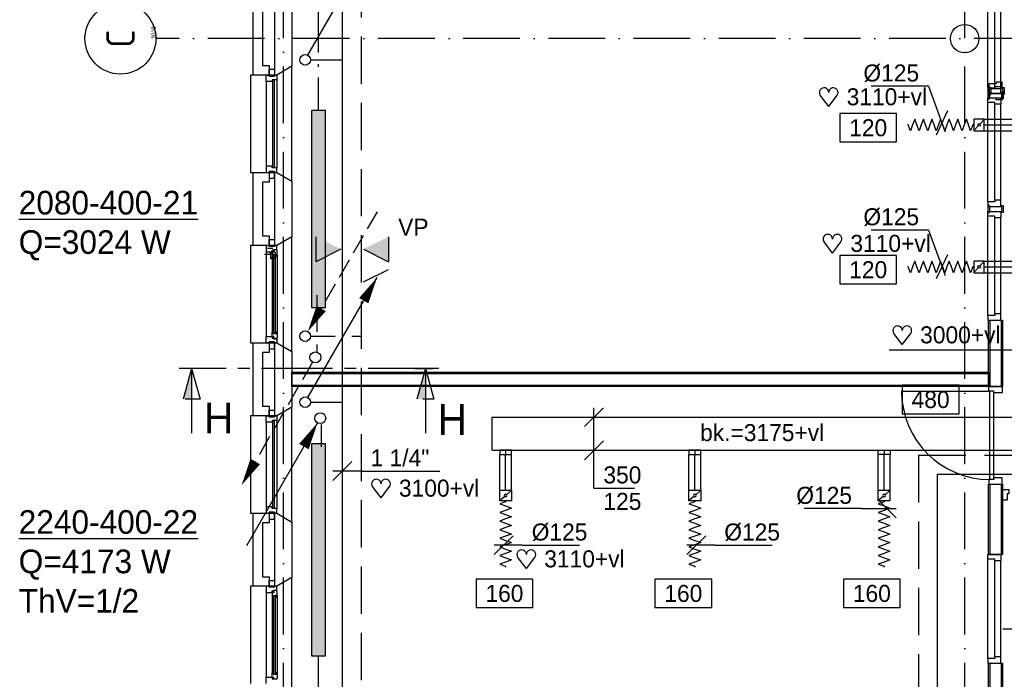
# Model space of a CAD drawing. Extents: x -39327 to 109237, y 358172 to 442272.
# Tile 17 of 96: x 19320 to 29727, y 375423 to 382393. Entities that reach past the tile are written whole.
import ezdxf
from ezdxf.enums import TextEntityAlignment as Align

# ---------------------------------------------------------------- set-up
doc = ezdxf.new("R2010")
doc.units = 0
doc.header["$LTSCALE"] = 100
for name, pattern in [('2322107', [2000, 1000, 1000]), ('2322108', [7, 5, -2]), ('CENTER2', [11.25, 7.5, -1.25, 1.25, -1.25]), ('CENTER4', [5, 3.125, -0.625, 0.625, -0.625]), ('DASHDOT', [9, 6, -1.5, 0, -1.5]), ('LURETOUR', [6, 4, -2])]:
    doc.linetypes.add(name, pattern=pattern)
doc.layers.get('0').update_dxf_attribs({"linetype": 'CONTINUOUS'})
for name, color, linetype in [('AL$2----_RENVOOI', 7, 'CONTINUOUS'), ('AL$7----_STRAMIEN', 1, 'DASHDOT'), ('AL21----_BUITENWAND', 4, 'CONTINUOUS'), ('AL21K---_ISOLATIE', 1, 'CONTINUOUS'), ('AL22----_BINNENWAND', 7, 'CONTINUOUS'), ('AL28----_KONSTRUKTIE', 3, 'CONTINUOUS'), ('AL31----_BUITENKOZ', 7, 'CONTINUOUS'), ('AL32----_BINNENKOZ', 7, 'CONTINUOUS'), ('AL32----_DRAAIRICHTING', 1, 'CONTINUOUS'), ('ALN-----_BLOCKNAAM', 2, 'CONTINUOUS'), ('BOUW', 8, 'CONTINUOUS'), ('DOORSNEDE', 1, 'CONTINUOUS'), ('WI561---', 1, 'CONTINUOUS'), ('WL561---', 4, 'CONTINUOUS'), ('WL561---_AANVOER', 4, 'CONTINUOUS'), ('WL561---_RETOUR', 4, 'CONTINUOUS'), ('WL570---', 3, 'CONTINUOUS'), ('WL570---_HARTLIJN', 1, 'CONTINUOUS'), ('WL570---_RETOUR', 3, 'CONTINUOUS'), ('WM561---', 1, 'CONTINUOUS'), ('WM570---', 1, 'CONTINUOUS')]:
    doc.layers.add(name, color=color, linetype=linetype)
doc.styles.add('BURO-018', font='BUROFONT.shx', dxfattribs={"height": 180})
doc.styles.add('BURO-025', font='BUROFONT.shx', dxfattribs={"height": 250})
doc.styles.add('BURO-050', font='BUROFONT.shx', dxfattribs={"height": 500})
doc.styles.get("Standard").update_dxf_attribs({"font": 'ISOCP'})

# ---------------------------------------------------------------- blocks, each defined once
blk = doc.blocks.new('1010')
at = {"layer": 'AL$7----_STRAMIEN', "color": 7, "linetype": 'CONTINUOUS'}
blk.add_circle((0, 750), 750, dxfattribs=at)
at = {"layer": 'ALN-----_BLOCKNAAM', "linetype": 'CONTINUOUS'}
blk.add_text('1010', height=100, dxfattribs=at).set_placement((0, 0))
blk = doc.blocks.new('LU-ORND')
at = {"color": 0, "linetype": 'CONTINUOUS'}
for p, q in [((-3, 1.5), (-3, -1.5)), ((3, 1.5), (-3, 1.5)), ((3, -1.5), (3, 1.5)), ((-3, -1.5), (3, -1.5))]:
    blk.add_line(p, q, dxfattribs=at)
blk = doc.blocks.new('LU-1D-F-7D2BC')
at = {"color": 0, "linetype": 'CONTINUOUS'}
for p, q in [((-350, 0), (-341, 0)), ((-341, 0), (-318, 62)), ((-318, 62), (-296, 0)), ((-296, 0), (-273, -62)), ((-273, -62), (-250, 0)), ((-250, 0), (-227, 62)), ((-227, 62), (-205, 0)), ((-205, 0), (-182, -62)), ((-182, -62), (-159, 0)), ((-159, 0), (-136, 62)), ((-136, 62), (-114, 0)), ((-114, 0), (-91, -62)), ((-91, -62), (-68, 0)), ((-68, 0), (-45, 62)), ((-45, 62), (-23, 0)), ((-23, 0), (0, -62)), ((0, -62), (23, 0)), ((23, 0), (45, 62)), ((45, 62), (68, 0)), ((68, 0), (91, -62)), ((91, -62), (114, 0)), ((114, 0), (136, 62)), ((136, 62), (159, 0)), ((159, 0), (182, -62)), ((182, -62), (205, 0)), ((205, 0), (227, 62)), ((227, 62), (250, 0)), ((250, 0), (273, -62)), ((273, -62), (296, 0)), ((296, 0), (318, 62)), ((318, 62), (341, 0)), ((341, 0), (350, 0))]:
    blk.add_line(p, q, dxfattribs=at)
blk = doc.blocks.new('LU-1D-KL-7D70')
at = {"color": 0, "linetype": 'CONTINUOUS'}
for p, q in [((-56, 62), (-56, -62)), ((56, 62), (-56, 62)), ((47, 52), (9, 10)), ((56, -62), (56, 62)), ((-56, -62), (56, -62)), ((-9, -10), (-47, -52))]:
    blk.add_line(p, q, dxfattribs=at)
blk.add_circle((0, 0), 14.1, dxfattribs=at)
blk = doc.blocks.new('LU-1D-K-7D')
at = {"color": 0, "linetype": 'CONTINUOUS'}
for p, q in [((-0.5, 62.5), (0.5, 62.5)), ((-0.5, -62.5), (0.5, -62.5))]:
    blk.add_line(p, q, dxfattribs=at)
at = {"layer": 'WL570---_HARTLIJN', "linetype": 'CENTER2'}
blk.add_line((-0.5, 0), (0.5, 0), dxfattribs=at)
blk = doc.blocks.new('LU-2D-K-15E')
at = {"color": 0, "linetype": 'CONTINUOUS'}
for p, q in [((-0.5, 175), (0.5, 175)), ((-0.5, -175), (0.5, -175))]:
    blk.add_line(p, q, dxfattribs=at)
blk = doc.blocks.new('LU-2-KB1')
at = {"color": 0, "linetype": 'CONTINUOUS'}
blk.add_line((0, -0.5), (0, 0.5), dxfattribs=at)
blk = doc.blocks.new('LU-1D-BO-5A-7D2C')
at = {"color": 0, "linetype": 'CONTINUOUS'}
for p, q in [((62.5, 44.2), (-62.5, 44.2)), ((-62.5, 44.2), (-62.5, 0)), ((-62.5, 0), (62.5, 0)), ((62.5, 0), (62.5, 44.2))]:
    blk.add_line(p, q, dxfattribs=at)
at = {"layer": 'WL570---_HARTLIJN', "linetype": 'CENTER4'}
blk.add_line((0, 0), (0, 44.2), dxfattribs=at)
blk = doc.blocks.new('LU-1D-BO-10E-7D2C')
at = {"color": 0, "linetype": 'CONTINUOUS'}
for p, q in [((-62.5, 0), (62.5, 0)), ((-62.5, -44.2), (-62.5, 0)), ((62.5, 0), (62.5, -44.2)), ((62.5, -44.2), (-62.5, -44.2))]:
    blk.add_line(p, q, dxfattribs=at)
at = {"layer": 'WL570---_HARTLIJN', "linetype": 'CENTER4'}
blk.add_line((0, 0), (0, -44.2), dxfattribs=at)
blk = doc.blocks.new('*U136', base_point=(19779, 21064))
at = {"layer": 'WM570---', "linetype": 'CONTINUOUS'}
for p, q in [((19879, 21338), (19680, 21139)), ((19779, 20489), (19779, 21339)), ((19879, 20988), (19680, 20789)), ((19779, 20489), (20206, 20489))]:
    blk.add_line(p, q, dxfattribs=at)
at = {"layer": 'WM570---', "linetype": 'CONTINUOUS', "style": 'BURO-018'}
for s, p in [('350', (19879, 20539)), ('125', (19879, 20259))]:
    blk.add_text(s, height=180, dxfattribs=at).set_placement(p)
blk = doc.blocks.new('*U66', base_point=(73844, 38489))
at = {"layer": 'WM570---', "linetype": 'CONTINUOUS'}
for p, q in [((73703, 38877), (73097, 38877)), ((73703, 38877), (73878, 38395)), ((73904, 38616), (73785, 38361))]:
    blk.add_line(p, q, dxfattribs=at)
at = {"layer": 'WM570---', "linetype": 'CONTINUOUS', "style": 'BURO-018'}
blk.add_text('%%c125', height=180, dxfattribs=at).set_placement((73603, 38927), align=Align.RIGHT)
blk = doc.blocks.new('HART')
at = {"color": 1}
for q in [(-39.7, 52.4), (39.7, 52.4)]:
    blk.add_line((0, 0), q, dxfattribs=at)
for centre, start, end in [((-22.1, 65.7), 0, 217.1867), ((22.1, 65.7), 322.8133, 180)]:
    blk.add_arc(centre, 22.1, start, end, dxfattribs=at)
blk = doc.blocks.new('*U142', base_point=(28363, 20214))
at = {"layer": 'WM570---', "linetype": 'CONTINUOUS'}
for p, q in [((28462, 20314), (28263, 20115)), ((28558, 20214), (28263, 20214)), ((28558, 20214), (29165, 20214))]:
    blk.add_line(p, q, dxfattribs=at)
at = {"layer": 'WM570---', "linetype": 'CONTINUOUS', "style": 'BURO-018'}
blk.add_text('%%c125', height=180, dxfattribs=at).set_placement((28658, 20264))
blk = doc.blocks.new('*U143', base_point=(31463, 20621))
at = {"layer": 'WM570---', "linetype": 'CONTINUOUS'}
for p, q in [((31363, 20721), (31563, 20522)), ((31195, 20621), (30588, 20621)), ((31195, 20621), (31563, 20621))]:
    blk.add_line(p, q, dxfattribs=at)
at = {"layer": 'WM570---', "linetype": 'CONTINUOUS', "style": 'BURO-018'}
blk.add_text('%%c125', height=180, dxfattribs=at).set_placement((31095, 20671), align=Align.RIGHT)
blk = doc.blocks.new('CVRINFO2')
at = {"color": 0, "linetype": 'CONTINUOUS', "style": 'BURO-025'}
for tag, p in [('CV_TEXT125', (0, 0)), ('CV_TEXT225', (0, -4.17)), ('CV_TEXT325', (0, -8.33)), ('CV_TEXT425', (0, -12.5))]:
    blk.add_attdef(tag, p, '', height=2.5, dxfattribs=at)
blk = doc.blocks.new('2322401')
at = {"color": 0, "linetype": 'CONTINUOUS'}
for p, q in [((-0.5, 0.5, 1), (-0.5, 0.5)), ((-0.5, 0.5, 1), (-0.5, -0.5, 1)), ((0.5, 0.5, 1), (-0.5, 0.5, 1)), ((0.5, 0.5), (-0.5, 0.5)), ((-0.5, 0.5), (-0.5, -0.5)), ((0.5, 0.5, 1), (0.5, 0.5)), ((0.5, -0.5, 1), (0.5, 0.5, 1)), ((0.5, -0.5), (0.5, 0.5)), ((-0.5, -0.5, 1), (-0.5, -0.5)), ((-0.5, -0.5, 1), (0.5, -0.5, 1)), ((-0.5, -0.5), (0.5, -0.5)), ((0.5, -0.5, 1), (0.5, -0.5))]:
    blk.add_line(p, q, dxfattribs=at)
blk = doc.blocks.new('CVHATCH1')
at = {"color": 0, "linetype": 'CONTINUOUS'}
blk.add_solid([(-0.5, -0.5), (0.5, -0.5), (-0.5, 0.5), (0.5, 0.5)], dxfattribs=at)
blk = doc.blocks.new('LDV2108')
at = {"color": 0, "linetype": 'CONTINUOUS'}
for p, q in [((-0.25, -0.433), (-1.187, -2.057)), ((-1.562, -2.706), (-2.5, -4.33)), ((-2.875, -4.98), (-3.812, -6.603)), ((-4.187, -7.253), (-5.125, -8.877)), ((-5.5, -9.526), (-6.437, -11.15))]:
    blk.add_line(p, q, dxfattribs=at)
blk.add_lwpolyline([(-6.75, -11.691, 0, 1, 0), (-5.5, -9.526, 1, 1, 0)], format="xyseb", dxfattribs=at)
blk.add_circle((0, 0), 0.5, dxfattribs=at)
blk = doc.blocks.new('LDV4107')
at = {"color": 0, "linetype": 'CONTINUOUS'}
blk.add_line((-0.25, -0.433), (-6.75, -11.691), dxfattribs=at)
blk.add_lwpolyline([(-0.25, -0.433, 0, 1, 0), (-1.5, -2.598, 1, 1, 0)], format="xyseb", dxfattribs=at)
blk.add_circle((0, 0), 0.5, dxfattribs=at)
blk = doc.blocks.new('LDV3108')
at = {"color": 0, "linetype": 'CONTINUOUS'}
for p, q in [((6.75, 11.691), (5.813, 10.068)), ((5.438, 9.418), (4.5, 7.794)), ((4.125, 7.145), (3.188, 5.521)), ((2.813, 4.871), (1.875, 3.248)), ((1.5, 2.598), (0.563, 0.974))]:
    blk.add_line(p, q, dxfattribs=at)
blk.add_lwpolyline([(0.25, 0.433, 0, 1, 0), (1.5, 2.598, 1, 1, 0)], format="xyseb", dxfattribs=at)
blk.add_circle((0, 0), 0.5, dxfattribs=at)
blk = doc.blocks.new('LDV1107')
at = {"color": 0, "linetype": 'CONTINUOUS'}
blk.add_line((0.25, 0.433), (6.75, 11.691), dxfattribs=at)
blk.add_lwpolyline([(6.75, 11.691, 0, 1, 0), (5.5, 9.526, 1, 1, 0)], format="xyseb", dxfattribs=at)
blk.add_circle((0, 0), 0.5, dxfattribs=at)
blk = doc.blocks.new('*U263', base_point=(17119, 376746))
at = {"color": 0, "linetype": 'CONTINUOUS'}
for p, q in [((17219, 376846), (17019, 376646)), ((17319, 376746), (17019, 376746)), ((17319, 376746), (18149, 376746))]:
    blk.add_line(p, q, dxfattribs=at)
at = {"color": 0, "linetype": 'CONTINUOUS', "style": 'BURO-018'}
blk.add_text('1 1/4"', height=180, dxfattribs=at).set_placement((17419, 376796))

msp = doc.modelspace()

# ---------------------------------------------------------------- hatches: boundary and pattern name
at = {"layer": 'WL570---'}
h = msp.add_hatch(color=1, dxfattribs=at)
h.paths.add_polyline_path([(22450.6, 380100), (22715.4, 379969.2), (22450.6, 379969.2)])
h.paths.add_polyline_path([(22450.6, 379969.2), (22715.4, 379969.2), (22715.4, 379966.7), (22450.6, 379835.8)])
h = msp.add_hatch(color=1, dxfattribs=at)
h.paths.add_polyline_path([(23217, 380100), (22952.2, 379969.2), (23217, 379969.2)])
h.paths.add_polyline_path([(23217, 379969.2), (22952.2, 379969.2), (22952.2, 379966.7), (23217, 379835.8)])

# ---------------------------------------------------------------- linework, layer by layer
at = {"color": 8, "linetype": 'CONTINUOUS'}
msp.add_lwpolyline([(29708, 377428.8), (29775, 377428.8), (29775, 377381.8), (29758, 377381.8), (29758, 377314.8), (29708, 377314.8)], close=True, dxfattribs=at)
at = {"layer": 'AL$2----_RENVOOI', "color": 8}
msp.add_line((32857.5, 375953.8), (29710.5, 375953.8), dxfattribs=at)
at = {"layer": 'AL$7----_STRAMIEN', "color": 1}
for p, q in [((22108, 369596.9), (22108, 438822.2)), ((29308, 369596.9), (29308, 405757.4)), ((39009.2, 382192.8), (20760, 382192.8))]:
    msp.add_line(p, q, dxfattribs=at)
at = {"layer": 'AL21----_BUITENWAND', "color": 8}
for p, q in [((21788, 381807.8), (21788, 382577.8)), ((21888, 382477.8), (21888, 381907.8)), ((21888, 381907.8), (21957, 381907.8)), ((21957, 381907.8), (21957, 381807.8)), ((21957, 381807.8), (21788, 381807.8)), ((21788, 380007.8), (21788, 380777.8)), ((21788, 380777.8), (21957, 380777.8)), ((21957, 380777.8), (21957, 380677.8)), ((21957, 380677.8), (21888, 380677.8)), ((21888, 380677.8), (21888, 380107.8)), ((21888, 380107.8), (21957, 380107.8)), ((21957, 380107.8), (21957, 380007.8)), ((21957, 380007.8), (21788, 380007.8)), ((21788, 378207.8), (21788, 378977.8)), ((21788, 378977.8), (21957, 378977.8)), ((21957, 378977.8), (21957, 378877.8)), ((21957, 378877.8), (21888, 378877.8)), ((21888, 378877.8), (21888, 378307.8)), ((21888, 378307.8), (21957, 378307.8)), ((21957, 378307.8), (21957, 378207.8)), ((21957, 378207.8), (21788, 378207.8)), ((21788, 376407.8), (21788, 377177.8)), ((21788, 377177.8), (21957, 377177.8)), ((21957, 377177.8), (21957, 377077.8)), ((21957, 377077.8), (21888, 377077.8)), ((21888, 377077.8), (21888, 376507.8)), ((21888, 376507.8), (21957, 376507.8)), ((21957, 376507.8), (21957, 376407.8)), ((21957, 376407.8), (21788, 376407.8))]:
    msp.add_line(p, q, dxfattribs=at)
at = {"layer": 'AL21K---_ISOLATIE', "color": 8, "linetype": 'CONTINUOUS'}
for p, q in [((22018, 381907.8), (22018, 382477.8)), ((22018, 380107.8), (22018, 380677.8)), ((22018, 378307.8), (22018, 378877.8)), ((22018, 376507.8), (22018, 377077.8))]:
    msp.add_line(p, q, dxfattribs=at)
at = {"layer": 'AL22----_BINNENWAND', "color": 8}
for p, q in [((29565.3, 381677.2), (29565.3, 381614.6)), ((29583.3, 381677.2), (29565.3, 381677.2)), ((29565.3, 381614.6), (29565.3, 381602.1)), ((29583.3, 381664.7), (29583.3, 381677.2)), ((29583.3, 381664.7), (29583.3, 381614.6)), ((29588.8, 381664.7), (29583.3, 381664.7)), ((29583.3, 381614.6), (29588.8, 381614.6)), ((29702.8, 381664.7), (29708.3, 381664.7)), ((29708.3, 381614.6), (29702.8, 381614.6)), ((29708.3, 381677.2), (29726.3, 381677.2)), ((29708.3, 381664.7), (29708.3, 381677.2)), ((29708.3, 381664.7), (29708.3, 381614.6)), ((29726.3, 381677.2), (29726.3, 381614.6)), ((29726.3, 381614.6), (29726.3, 381602.1)), ((29565.3, 381602.1), (29583.3, 381602.1)), ((29726.3, 381602.1), (29708.3, 381602.1)), ((29558, 378517.8), (29558, 379217.8)), ((29558, 379217.8), (29708, 379217.8)), ((29708, 379217.8), (29708, 378517.8)), ((22198, 378667.8), (29558, 378667.8)), ((22198, 378517.8), (22198, 378667.8)), ((29558, 378667.8), (29558, 378517.8)), ((29558, 378517.8), (22198, 378517.8)), ((29708, 378517.8), (29558, 378517.8)), ((29558, 376742.8), (29558, 377483.8)), ((29558, 377483.8), (29708, 377483.8)), ((29708, 377483.8), (29708, 376742.8)), ((29708, 376742.8), (29558, 376742.8)), ((29558, 371482.8), (29558, 375592.8)), ((29558, 375592.8), (29708, 375592.8)), ((29708, 375592.8), (29708, 371482.8))]:
    msp.add_line(p, q, dxfattribs=at)
at = {"layer": 'AL22----_BINNENWAND', "color": 8, "linetype": 'CONTINUOUS'}
for p, q in [((29573, 379217.8), (29573, 378517.8)), ((29693, 379217.8), (29693, 378517.8)), ((22198, 378652.8), (29558, 378652.8)), ((22198, 378532.8), (29558, 378532.8)), ((29573, 377483.8), (29573, 376742.8)), ((29693, 377483.8), (29693, 376742.8)), ((29573, 375592.8), (29573, 371482.8)), ((29693, 375592.8), (29693, 371482.8))]:
    msp.add_line(p, q, dxfattribs=at)
at = {"layer": 'AL22----_BINNENWAND', "color": 8}
for points in [[(29563.8, 381664.7), (29702.8, 381664.7), (29702.8, 381731.7), (29639.8, 381731.7), (29639.8, 381714.7), (29563.8, 381714.7), (29563.8, 381664.7)], [(29563.8, 381614.7), (29702.8, 381614.7), (29702.8, 381547.7), (29639.8, 381547.7), (29639.8, 381564.7), (29563.8, 381564.7), (29563.8, 381614.7)]]:
    msp.add_lwpolyline(points, dxfattribs=at)
at = {"layer": 'AL28----_KONSTRUKTIE', "color": 8}
for p, q in [((22018, 381807.8), (22018, 382577.8)), ((22198, 382485.4), (22198, 381900.1)), ((22198, 381900.1), (22038, 381807.8)), ((22038, 381807.8), (22018, 381807.8)), ((22018, 380777.8), (22038, 380777.8)), ((22018, 380007.8), (22018, 380777.8)), ((22038, 380777.8), (22198, 380685.4)), ((22198, 380685.4), (22198, 380100.1)), ((22198, 380100.1), (22038, 380007.8)), ((22038, 380007.8), (22018, 380007.8)), ((22018, 378977.8), (22038, 378977.8)), ((22018, 378207.8), (22018, 378977.8)), ((22038, 378977.8), (22198, 378885.4)), ((22198, 378885.4), (22198, 378300.1)), ((22198, 378300.1), (22038, 378207.8)), ((22038, 378207.8), (22018, 378207.8)), ((22018, 377177.8), (22038, 377177.8)), ((22018, 376407.8), (22018, 377177.8)), ((22038, 377177.8), (22198, 377085.4)), ((22198, 377085.4), (22198, 376500.1)), ((22038, 376407.8), (22018, 376407.8)), ((22198, 376500.1), (22038, 376407.8))]:
    msp.add_line(p, q, dxfattribs=at)
msp.add_circle((29308, 382192.8), 150, dxfattribs=at)
at = {"layer": 'AL31----_BUITENKOZ', "color": 8}
for p, q in [((21957, 381797.8), (21957, 381868.8)), ((21957, 381868.8), (22013, 381868.8)), ((22013, 381868.8), (22013, 381797.8)), ((22198, 381900.1), (22038, 381807.8)), ((22198, 380685.4), (22198, 381900.1)), ((22038, 381807.8), (21758, 381807.8)), ((21758, 381807.8), (21758, 380777.8)), ((21924, 381740.8), (21924, 380844.8)), ((22013, 381797.8), (21957, 381797.8)), ((22038, 381757.8), (22038, 380827.8)), ((21758, 380777.8), (22038, 380777.8)), ((22013, 380787.8), (21957, 380787.8)), ((21957, 380787.8), (21957, 380716.8)), ((22013, 380716.8), (22013, 380787.8)), ((22038, 380777.8), (22198, 380685.4)), ((21957, 380716.8), (22013, 380716.8)), ((21957, 379997.8), (21957, 380068.8)), ((21957, 380068.8), (22013, 380068.8)), ((22013, 380068.8), (22013, 379997.8)), ((22198, 380100.1), (22038, 380007.8)), ((22198, 378885.4), (22198, 380100.1)), ((22038, 380007.8), (21758, 380007.8)), ((21758, 380007.8), (21758, 378977.8)), ((21957, 380007.8), (21924, 380007.8)), ((21924, 380007.8), (21924, 379940.8)), ((21924, 379940.8), (21987, 379940.8)), ((21924, 379940.8), (21924, 379044.8)), ((21957, 379997.8), (21957, 380007.8)), ((22013, 379997.8), (21957, 379997.8)), ((22013, 379997.8), (21957, 379997.8)), ((21987, 379940.8), (21987, 379957.8)), ((21987, 379957.8), (22002, 379957.8)), ((22002, 379946.1), (21987, 379946.1)), ((21987, 379946.1), (21987, 379940.8)), ((21987, 379940.8), (21987, 379893.6)), ((22002, 379957.8), (22002, 379963.8)), ((22002, 379963.8), (22038, 379963.8)), ((22002, 379938.1), (22002, 379946.1)), ((22036.7, 379960.6), (22007, 379960.6)), ((22007, 379960.6), (22007, 379938.1)), ((22038, 380007.8), (22013, 380007.8)), ((22013, 380007.8), (22013, 379997.8)), ((22036.7, 379953.5), (22036.7, 379960.6)), ((22041, 379951.1), (22036.7, 379953.5)), ((22038, 379963.8), (22038, 380007.8)), ((22041, 379908.6), (22041, 379951.1)), ((21987, 379893.6), (22000, 379891.6)), ((21987, 379893.6), (21987, 379091.9)), ((22000, 379891.6), (22000, 379908.6)), ((22000, 379908.6), (22041, 379908.6)), ((22007, 379938.1), (22002, 379938.1)), ((22038.7, 379908.6), (22025.2, 379908.6)), ((22025.2, 379908.6), (22025.2, 379891.6)), ((22025.2, 379891.6), (22038.7, 379891.6)), ((22038.7, 379891.6), (22038.7, 379908.6)), ((22041, 379908.6), (22041, 379077)), ((21924, 378977.8), (21924, 379044.8)), ((21924, 379044.8), (21987, 379044.8)), ((21987, 379091.9), (22000, 379094)), ((21987, 379044.8), (21987, 379091.9)), ((21987, 379044.8), (21987, 379027.8)), ((21987, 379039.5), (21987, 379044.8)), ((22002, 379039.5), (21987, 379039.5)), ((21987, 379027.8), (22002, 379027.8)), ((22000, 379094), (22000, 379077)), ((22000, 379077), (22041, 379077)), ((22007, 379047.5), (22002, 379047.5)), ((22002, 379047.5), (22002, 379039.5)), ((22002, 379027.8), (22002, 379021.8)), ((22002, 379021.8), (22038, 379021.8)), ((22007, 379025), (22007, 379047.5)), ((22036.7, 379025), (22007, 379025)), ((22025.2, 379077), (22025.2, 379094)), ((22025.2, 379094), (22038.7, 379094)), ((22038.7, 379077), (22025.2, 379077)), ((22041, 379034.5), (22036.7, 379032)), ((22036.7, 379032), (22036.7, 379025)), ((22038, 379021.8), (22038, 378977.8)), ((22038.7, 379094), (22038.7, 379077)), ((22041, 379077), (22041, 379034.5)), ((21758, 378977.8), (22038, 378977.8)), ((21957, 378977.8), (21924, 378977.8)), ((22013, 378987.8), (21957, 378987.8)), ((21957, 378987.8), (21957, 378916.8)), ((22013, 378987.8), (21957, 378987.8)), ((21957, 378987.8), (21957, 378977.8)), ((21957, 378916.8), (22013, 378916.8)), ((22013, 378916.8), (22013, 378987.8)), ((22013, 378977.8), (22013, 378987.8)), ((22038, 378977.8), (22013, 378977.8)), ((22038, 378977.8), (22198, 378885.4)), ((22198, 378300.1), (22038, 378207.8)), ((22198, 377085.4), (22198, 378300.1)), ((22038, 378207.8), (21758, 378207.8)), ((21758, 378207.8), (21758, 377177.8)), ((21957, 378197.8), (21957, 378268.8)), ((21957, 378268.8), (22013, 378268.8)), ((22013, 378197.8), (21957, 378197.8)), ((22013, 378268.8), (22013, 378197.8)), ((21924, 378140.8), (21924, 377244.8)), ((22038, 378157.8), (22038, 377227.8)), ((21758, 377177.8), (22038, 377177.8)), ((22013, 377187.8), (21957, 377187.8)), ((21957, 377187.8), (21957, 377116.8)), ((22013, 377116.8), (22013, 377187.8)), ((22038, 377177.8), (22198, 377085.4)), ((21957, 377116.8), (22013, 377116.8)), ((22038, 376407.8), (21758, 376407.8)), ((21758, 376407.8), (21758, 375377.8)), ((21957, 376407.8), (21924, 376407.8)), ((21924, 376407.8), (21924, 376340.8)), ((21957, 376397.8), (21957, 376468.8)), ((21957, 376468.8), (22013, 376468.8)), ((21957, 376397.8), (21957, 376407.8)), ((22013, 376468.8), (22013, 376397.8)), ((22038, 376407.8), (22013, 376407.8)), ((22013, 376407.8), (22013, 376397.8)), ((22198, 376500.1), (22038, 376407.8)), ((22038, 376363.8), (22038, 376407.8)), ((22198, 375285.4), (22198, 376500.1)), ((21924, 376340.8), (21987, 376340.8)), ((21924, 376340.8), (21924, 375444.8)), ((22013, 376397.8), (21957, 376397.8)), ((22013, 376397.8), (21957, 376397.8)), ((21987, 376340.8), (21987, 376357.8)), ((21987, 376357.8), (22002, 376357.8)), ((22002, 376346.1), (21987, 376346.1)), ((21987, 376346.1), (21987, 376340.8)), ((21987, 376340.8), (21987, 376293.6)), ((22000, 376291.6), (22000, 376308.6)), ((22000, 376308.6), (22041, 376308.6)), ((22002, 376357.8), (22002, 376363.8)), ((22002, 376363.8), (22038, 376363.8)), ((22002, 376338.1), (22002, 376346.1)), ((22007, 376338.1), (22002, 376338.1)), ((22036.7, 376360.6), (22007, 376360.6)), ((22007, 376360.6), (22007, 376338.1)), ((22038.7, 376308.6), (22025.2, 376308.6)), ((22025.2, 376308.6), (22025.2, 376291.6)), ((22036.7, 376353.5), (22036.7, 376360.6)), ((22041, 376351.1), (22036.7, 376353.5)), ((22038.7, 376291.6), (22038.7, 376308.6)), ((22041, 376308.6), (22041, 376351.1)), ((22041, 376308.6), (22041, 375477)), ((21987, 376293.6), (22000, 376291.6)), ((21987, 376293.6), (21987, 375491.9)), ((22025.2, 376291.6), (22038.7, 376291.6)), ((21987, 375491.9), (22000, 375494)), ((21987, 375444.8), (21987, 375491.9)), ((22000, 375494), (22000, 375477)), ((22000, 375477), (22041, 375477)), ((22025.2, 375477), (22025.2, 375494)), ((22025.2, 375494), (22038.7, 375494)), ((22038.7, 375477), (22025.2, 375477)), ((22038.7, 375494), (22038.7, 375477)), ((22041, 375477), (22041, 375434.5)), ((21924, 375377.8), (21924, 375444.8)), ((21924, 375444.8), (21987, 375444.8)), ((21987, 375444.8), (21987, 375427.8)), ((21987, 375439.5), (21987, 375444.8)), ((22002, 375439.5), (21987, 375439.5)), ((21987, 375427.8), (22002, 375427.8)), ((22007, 375447.5), (22002, 375447.5)), ((22002, 375447.5), (22002, 375439.5)), ((22002, 375427.8), (22002, 375421.8)), ((22007, 375425), (22007, 375447.5)), ((22036.7, 375425), (22007, 375425)), ((22041, 375434.5), (22036.7, 375432)), ((22036.7, 375432), (22036.7, 375425))]:
    msp.add_line(p, q, dxfattribs=at)
at = {"layer": 'AL31----_BUITENKOZ', "color": 8, "linetype": 'CONTINUOUS'}
for p, q in [((21924, 381740.8), (21924, 381807.8)), ((21924, 381807.8), (21957, 381807.8)), ((21987, 381740.8), (21924, 381740.8)), ((21924, 381740.8), (21924, 381740.8)), ((21924, 381740.8), (21924, 381740.8)), ((21924, 381740.8), (21924, 381740.8)), ((21924, 381740.8), (21924, 381740.8)), ((21957, 381807.8), (21957, 381797.8)), ((21957, 381797.8), (22013, 381797.8)), ((22038, 381757.8), (21987, 381757.8)), ((21987, 381757.8), (21987, 381740.8)), ((22012, 381752.8), (21991, 381752.8)), ((21991, 381752.8), (21991, 380832.8)), ((22012, 380832.8), (22012, 381752.8)), ((22013, 381797.8), (22013, 381807.8)), ((22013, 381807.8), (22013, 381807.8)), ((22013, 381807.8), (22038, 381807.8)), ((22038, 381807.8), (22038, 381757.8)), ((22038, 381757.8), (22038, 381757.8)), ((21987, 380844.8), (21924, 380844.8)), ((21924, 380844.8), (21924, 380844.8)), ((21924, 380844.8), (21924, 380844.8)), ((21924, 380844.8), (21924, 380844.8)), ((21924, 380844.8), (21924, 380844.8)), ((21924, 380844.8), (21924, 380777.8)), ((21924, 380777.8), (21957, 380777.8)), ((21957, 380777.8), (21957, 380787.8)), ((21957, 380787.8), (22013, 380787.8)), ((21987, 380827.8), (21987, 380844.8)), ((22038, 380827.8), (21987, 380827.8)), ((21991, 380832.8), (22012, 380832.8)), ((22013, 380787.8), (22013, 380777.8)), ((22013, 380777.8), (22013, 380777.8)), ((22013, 380777.8), (22038, 380777.8)), ((22038, 380827.8), (22038, 380827.8)), ((22038, 380777.8), (22038, 380827.8)), ((22023, 379906.6), (22002, 379906.6)), ((22002, 379906.6), (22002, 379079)), ((22023, 379079), (22023, 379906.6)), ((22002, 379079), (22023, 379079)), ((21924, 378140.8), (21924, 378207.8)), ((21924, 378207.8), (21957, 378207.8)), ((21957, 378207.8), (21957, 378197.8)), ((21957, 378197.8), (22013, 378197.8)), ((22013, 378197.8), (22013, 378207.8)), ((22013, 378207.8), (22013, 378207.8)), ((22013, 378207.8), (22038, 378207.8)), ((22038, 378207.8), (22038, 378157.8)), ((21987, 378140.8), (21924, 378140.8)), ((21924, 378140.8), (21924, 378140.8)), ((21924, 378140.8), (21924, 378140.8)), ((21924, 378140.8), (21924, 378140.8)), ((21924, 378140.8), (21924, 378140.8)), ((22038, 378157.8), (21987, 378157.8)), ((21987, 378157.8), (21987, 378140.8)), ((22012, 378152.8), (21991, 378152.8)), ((21991, 378152.8), (21991, 377232.8)), ((22012, 377232.8), (22012, 378152.8)), ((22038, 378157.8), (22038, 378157.8)), ((21987, 377244.8), (21924, 377244.8)), ((21924, 377244.8), (21924, 377244.8)), ((21924, 377244.8), (21924, 377244.8)), ((21924, 377244.8), (21924, 377244.8)), ((21924, 377244.8), (21924, 377244.8)), ((21924, 377244.8), (21924, 377177.8)), ((21987, 377227.8), (21987, 377244.8)), ((21924, 377177.8), (21957, 377177.8)), ((21957, 377177.8), (21957, 377187.8)), ((21957, 377187.8), (22013, 377187.8)), ((22038, 377227.8), (21987, 377227.8)), ((21991, 377232.8), (22012, 377232.8)), ((22013, 377187.8), (22013, 377177.8)), ((22013, 377177.8), (22013, 377177.8)), ((22013, 377177.8), (22038, 377177.8)), ((22038, 377227.8), (22038, 377227.8)), ((22038, 377177.8), (22038, 377227.8)), ((22023, 376306.6), (22002, 376306.6)), ((22002, 376306.6), (22002, 375479)), ((22023, 375479), (22023, 376306.6)), ((22002, 375479), (22023, 375479))]:
    msp.add_line(p, q, dxfattribs=at)
at = {"layer": 'AL32----_BINNENKOZ', "color": 8}
for p, q in [((29551, 381667.8), (29551, 382717.8)), ((29627, 381684.8), (29627, 382700.8)), ((29690, 381684.8), (29690, 382700.8)), ((29627, 381667.8), (29551, 381667.8)), ((29551, 381667.8), (29551, 381617.8)), ((29551, 381617.8), (29690, 381617.8)), ((29570.5, 381630.3), (29552.5, 381630.3)), ((29552.5, 381630.3), (29552.5, 381567.7)), ((29570.5, 381617.8), (29570.5, 381630.3)), ((29576, 381617.8), (29570.5, 381617.8)), ((29570.5, 381617.8), (29570.5, 381567.7)), ((29690, 381684.8), (29627, 381684.8)), ((29627, 381684.8), (29627, 381667.8)), ((29690, 381617.8), (29690, 381684.8)), ((29690, 381617.8), (29695.5, 381617.8)), ((29695.5, 381617.8), (29695.5, 381630.3)), ((29695.5, 381630.3), (29713.5, 381630.3)), ((29695.5, 381617.8), (29695.5, 381567.7)), ((29713.5, 381630.3), (29713.5, 381567.7)), ((29551, 381567.8), (29690, 381567.8)), ((29551, 381517.8), (29551, 381567.8)), ((29551, 380467.8), (29551, 381517.8)), ((29627, 381517.8), (29551, 381517.8)), ((29552.5, 381567.7), (29552.5, 381555.2)), ((29552.5, 381555.2), (29570.5, 381555.2)), ((29570.5, 381567.7), (29576, 381567.7)), ((29627, 381500.8), (29627, 381517.8)), ((29627, 380484.8), (29627, 381500.8)), ((29690, 381500.8), (29627, 381500.8)), ((29690, 381567.8), (29690, 381500.8)), ((29695.5, 381567.7), (29690, 381567.7)), ((29690, 380484.8), (29690, 381500.8)), ((29713.5, 381555.2), (29695.5, 381555.2)), ((29713.5, 381567.7), (29713.5, 381555.2)), ((29627, 380467.8), (29551, 380467.8)), ((29551, 380467.8), (29551, 380417.8)), ((29690, 380484.8), (29627, 380484.8)), ((29627, 380484.8), (29627, 380467.8)), ((29690, 380417.8), (29690, 380484.8)), ((29551, 380417.8), (29690, 380417.8)), ((29551, 380367.8), (29690, 380367.8)), ((29551, 380317.8), (29551, 380367.8)), ((29570.5, 380430.3), (29552.5, 380430.3)), ((29552.5, 380430.3), (29552.5, 380367.7)), ((29552.5, 380367.7), (29552.5, 380355.2)), ((29552.5, 380355.2), (29570.5, 380355.2)), ((29570.5, 380417.8), (29570.5, 380430.3)), ((29576, 380417.8), (29570.5, 380417.8)), ((29570.5, 380417.8), (29570.5, 380367.7)), ((29570.5, 380367.7), (29576, 380367.7)), ((29690, 380417.8), (29695.5, 380417.8)), ((29690, 380367.8), (29690, 380300.8)), ((29695.5, 380367.7), (29690, 380367.7)), ((29695.5, 380417.8), (29695.5, 380430.3)), ((29695.5, 380430.3), (29713.5, 380430.3)), ((29695.5, 380417.8), (29695.5, 380367.7)), ((29713.5, 380355.2), (29695.5, 380355.2)), ((29713.5, 380430.3), (29713.5, 380367.7)), ((29713.5, 380367.7), (29713.5, 380355.2)), ((29627, 380317.8), (29551, 380317.8)), ((29551, 379267.8), (29551, 380317.8)), ((29627, 380300.8), (29627, 380317.8)), ((29690, 380300.8), (29627, 380300.8)), ((29627, 379284.8), (29627, 380300.8)), ((29690, 379284.8), (29690, 380300.8)), ((29627, 379267.8), (29551, 379267.8)), ((29551, 379267.8), (29551, 379217.8)), ((29551, 379217.8), (29690, 379217.8)), ((29690, 379284.8), (29627, 379284.8)), ((29627, 379284.8), (29627, 379267.8)), ((29690, 379217.8), (29690, 379284.8)), ((29563.5, 378517.8), (29702.5, 378517.8)), ((29563.5, 378467.8), (29563.5, 378517.8)), ((29702.5, 378517.8), (29702.5, 378450.8)), ((29614.5, 378467.8), (29563.5, 378467.8)), ((29574.5, 377533.8), (29574.5, 378467.8)), ((29614.5, 378450.8), (29614.5, 378467.8)), ((29614.5, 377533.8), (29614.5, 378467.8)), ((29702.5, 378450.8), (29614.5, 378450.8)), ((29702.5, 377550.8), (29614.5, 377550.8)), ((29614.5, 377550.8), (29614.5, 377533.8)), ((29702.5, 377483.8), (29702.5, 377550.8)), ((29614.5, 377533.8), (29563.5, 377533.8)), ((29563.5, 377533.8), (29563.5, 377483.8)), ((29563.5, 377483.8), (29702.5, 377483.8)), ((29551, 376742.8), (29690, 376742.8)), ((29551, 376692.8), (29551, 376742.8)), ((29690, 376742.8), (29690, 376675.8)), ((29551, 375642.8), (29551, 376692.8)), ((29627, 376692.8), (29551, 376692.8)), ((29627, 376675.8), (29627, 376692.8)), ((29627, 375659.8), (29627, 376675.8)), ((29690, 376675.8), (29627, 376675.8)), ((29690, 375659.8), (29690, 376675.8)), ((29627, 375642.8), (29551, 375642.8)), ((29551, 375642.8), (29551, 375592.8)), ((29551, 375592.8), (29690, 375592.8)), ((29690, 375659.8), (29627, 375659.8)), ((29627, 375659.8), (29627, 375642.8)), ((29690, 375592.8), (29690, 375659.8))]:
    msp.add_line(p, q, dxfattribs=at)
at = {"layer": 'AL32----_DRAAIRICHTING', "color": 8}
msp.add_line((28640.5, 378467.8), (29574.5, 378467.8), dxfattribs=at)
msp.add_arc((29574.5, 378467.8), 934, 180, 270, dxfattribs=at)
at = {"layer": 'BOUW'}
for p, q in [((21996.5, 379974.1), (21940.5, 379974.1)), ((21996.5, 379974.1), (21940.5, 379974.1)), ((21985.5, 379934.1), (21985.5, 379940.1)), ((21985.5, 379940.1), (22021.5, 379940.1)), ((21907.5, 379917.1), (21970.5, 379917.1)), ((21970.5, 379917.1), (21970.5, 379934.1)), ((21970.5, 379934.1), (21985.5, 379934.1)), ((21985.5, 379922.4), (21970.5, 379922.4)), ((21970.5, 379922.4), (21970.5, 379917.1)), ((21970.5, 379917.1), (21970.5, 379870)), ((21970.5, 379870), (21983.5, 379867.9)), ((21983.5, 379867.9), (21983.5, 379884.9)), ((21983.5, 379884.9), (22024.5, 379884.9)), ((21985.5, 379914.4), (21985.5, 379922.4)), ((21990.5, 379914.4), (21985.5, 379914.4)), ((22006.5, 379882.9), (21985.5, 379882.9)), ((22020.2, 379936.9), (21990.5, 379936.9)), ((21990.5, 379936.9), (21990.5, 379914.4)), ((22022.2, 379884.9), (22008.6, 379884.9)), ((22008.6, 379884.9), (22008.6, 379867.9)), ((22008.6, 379867.9), (22022.2, 379867.9)), ((22020.2, 379929.9), (22020.2, 379936.9)), ((22024.5, 379927.4), (22020.2, 379929.9)), ((22022.2, 379867.9), (22022.2, 379884.9)), ((22024.5, 379884.9), (22024.5, 379927.4))]:
    msp.add_line(p, q, dxfattribs=at)
at = {"layer": 'DOORSNEDE', "color": 220, "linetype": 'CENTER2'}
msp.add_line((23751.5, 378708.6), (21007.1, 378708.6), dxfattribs=at)
at = {"layer": 'DOORSNEDE', "color": 220}
for p, q in [((21137.7, 378708.6), (21047.5, 378383.5)), ((21137.7, 378708.6), (21228, 378383.5)), ((21137.7, 378708.6), (21137.7, 378022.3)), ((23607.5, 378708.6), (23517.3, 378383.5)), ((23607.5, 378708.6), (23697.8, 378383.5)), ((23607.5, 378708.6), (23607.5, 378022.3)), ((21228, 378383.5), (21070.4, 378383.5)), ((23697.8, 378383.5), (23582.2, 378383.5))]:
    msp.add_line(p, q, dxfattribs=at)
at = {"layer": 'DOORSNEDE', "color": 5}
msp.add_line((23491.6, 378708.6), (23683.3, 378708.6), dxfattribs=at)
at = {"layer": 'DOORSNEDE', "color": 220}
for points in [[(21047.5, 378383.5), (21137.7, 378383.5), (21137.7, 378708.6)], [(23517.3, 378383.5), (23607.5, 378383.5), (23607.5, 378708.6)]]:
    msp.add_solid(points, dxfattribs=at)
at = {"layer": 'WL561---_AANVOER', "linetype": '2322107'}
for p, q in [((22729, 382748.6), (22729, 381968.9)), ((22478, 382046.7), (22478, 382591.7)), ((22393.9, 381968.9), (22729, 381968.9)), ((22478, 381894.5), (22478, 381922.2)), ((22729, 381968.9), (22729, 378307.3)), ((22478, 381432.8), (22478, 381783.8)), ((22393.9, 378352.3), (22729, 378352.3)), ((22729, 378307.3), (22729, 372192.5)), ((29018.5, 377590.4), (29018.5, 372192.5)), ((29018.5, 377590.4), (30222.2, 377590.4)), ((22478, 374312.8), (22478, 375672.8))]:
    msp.add_line(p, q, dxfattribs=at)
at = {"layer": 'WL561---_AANVOER', "color": 4, "linetype": '2322107'}
for p, q in [((22464, 379096), (22464, 379482.8)), ((22464, 378887.8), (22464, 378961.6)), ((22505.1, 378115.4), (22505.1, 377880.2))]:
    msp.add_line(p, q, dxfattribs=at)
at = {"layer": 'WL561---_RETOUR', "linetype": '2322108'}
for p, q in [((22929, 387815.2), (22929, 372392.5)), ((22393.9, 379049.1), (22652.7, 379049.1)), ((22832.1, 379049.1), (22929, 379049.1)), ((28818.5, 377790.4), (28818.5, 372392.5)), ((28818.5, 377790.4), (30022.2, 377790.4))]:
    msp.add_line(p, q, dxfattribs=at)
at = {"layer": 'WL570---', "color": 1}
for p, q in [((22450.6, 380100), (22450.6, 379835.8)), ((23217, 380100), (23217, 379835.8)), ((22715.4, 379966.7), (22450.6, 379835.8)), ((22952.2, 379966.7), (23217, 379835.8)), ((22952.2, 379621.9), (23217, 379752.7)), ((28508.6, 378905.6), (30248.3, 378905.6))]:
    msp.add_line(p, q, dxfattribs=at)

# ---------------------------------------------------------------- block references
at = {"layer": 'AL$7----_STRAMIEN'}
ref = msp.add_blockref('1010', (20760, 382192.8), dxfattribs=dict(at, xscale=0.5, yscale=0.5, zscale=0.5, rotation=90))
ref.add_attrib('STR-NAAM', 'C', dxfattribs={"color": 3, "linetype": 'CONTINUOUS', "height": 300, "rotation": 90}).set_placement((20385, 382192.8), align=Align.MIDDLE)
at = {"layer": 'WI561---'}
ref = msp.add_blockref('CVRINFO2', (19309.6, 380334.6), dxfattribs=dict(at, xscale=100, yscale=100, zscale=100))
ref.add_attrib('CV_TEXT125', '%%u2080-400-21', (19309.6, 380334.6), dxfattribs={"layer": '0', "color": 2, "linetype": 'CONTINUOUS', "height": 250, "style": 'BURO-025'})
ref.add_attrib('CV_TEXT225', 'Q=3024 W', (19309.6, 379917.9), dxfattribs={"layer": '0', "color": 2, "linetype": 'CONTINUOUS', "height": 250, "style": 'BURO-025'})
ref = msp.add_blockref('CVRINFO2', (19309.6, 376960.6), dxfattribs=dict(at, xscale=100, yscale=100, zscale=100))
ref.add_attrib('CV_TEXT125', '%%u2240-400-22', (19309.6, 376960.6), dxfattribs={"layer": '0', "color": 2, "linetype": 'CONTINUOUS', "height": 250, "style": 'BURO-025'})
ref.add_attrib('CV_TEXT225', 'Q=4173 W', (19309.6, 376543.9), dxfattribs={"layer": '0', "color": 2, "linetype": 'CONTINUOUS', "height": 250, "style": 'BURO-025'})
ref.add_attrib('CV_TEXT325', 'ThV=1/2', (19309.6, 376127.3), dxfattribs={"layer": '0', "color": 2, "linetype": 'CONTINUOUS', "height": 250, "style": 'BURO-025'})
at = {"layer": 'WL561---', "yscale": 150, "rotation": 270.0000000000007}
for name, p, xscale, zscale in [('2322401', (22478, 380392.8), 2080, 400), ('CVHATCH1', (22478, 380392.8), 2080, 2080), ('2322401', (22478, 376792.8), 2240, 400), ('CVHATCH1', (22478, 376792.8), 2240, 2240)]:
    msp.add_blockref(name, p, dxfattribs=dict(at, xscale=xscale, zscale=zscale))
at = {"layer": 'WL561---_AANVOER', "color": 2, "xscale": 112.5, "yscale": 112.5, "zscale": 112.5}
for p in [(22337.7, 381968.9), (22337.7, 378352.3)]:
    msp.add_blockref('LDV1107', p, dxfattribs=at)
at = {"layer": 'WL561---_RETOUR', "color": 2}
for name, p, xscale, yscale, zscale in [('LDV3108', (22337.7, 379049.1), 112.5, 112.5, 112.5), ('LDV2108', (22445, 378824.8), 115.5, 115.5, 115.5), ('LDV4107', (22497.1, 378182.6), 115.5, 115.5, 115.5)]:
    msp.add_blockref(name, p, dxfattribs=dict(at, xscale=xscale, yscale=yscale, zscale=zscale))
at = {"layer": 'WL570---_RETOUR', "linetype": 'LURETOUR', "rotation": 180}
for name, p in [('LU-1D-F-7D2BC', (29052.9, 381280.6)), ('LU-1D-F-7D2BC', (29052.9, 379780.6)), ('LU-1D-BO-5A-7D2C', (24456.1, 377843.3)), ('LU-1D-BO-5A-7D2C', (26456.1, 377843.3))]:
    msp.add_blockref(name, p, dxfattribs=at)
at = {"layer": 'WL570---_RETOUR', "linetype": 'CONTINUOUS', "rotation": 359.9999999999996}
for p in [(29459.4, 381280.6), (29459.4, 379780.6)]:
    msp.add_blockref('LU-1D-KL-7D70', p, dxfattribs=at)
at = {"layer": 'WL570---_RETOUR', "linetype": 'LURETOUR'}
for name, p, xscale, rotation in [('LU-1D-K-7D', (30317.7, 381280.6), 1603.877790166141, 359.9999999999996), ('LU-1D-K-7D', (30317.7, 379780.6), 1603.877790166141, 359.9999999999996), ('LU-1D-K-7D', (24456.1, 377610.2), 377.7837361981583, 90.00000000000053), ('LU-1D-K-7D', (26456.1, 377610.2), 377.7837361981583, 90.00000000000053), ('LU-1D-K-7D', (28456.1, 377610.2), 377.7837361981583, 90.00000000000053), ('LU-1D-F-7D2BC', (24456.1, 376958.5), -1, 90), ('LU-1D-F-7D2BC', (26456.1, 376958.5), -1, 90), ('LU-1D-F-7D2BC', (28456.1, 376958.5), -1, 90)]:
    msp.add_blockref(name, p, dxfattribs=dict(at, xscale=xscale, rotation=rotation))
at = {"layer": 'WL570---_RETOUR', "linetype": 'LURETOUR', "xscale": 5959.358507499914}
msp.add_blockref('LU-2D-K-15E', (27293.9, 378018.3), dxfattribs=at)
at = {"layer": 'WL570---_RETOUR', "linetype": 'LURETOUR', "xscale": 350, "yscale": 350, "zscale": 350}
msp.add_blockref('LU-2-KB1', (24314.2, 378018.3), dxfattribs=at)
at = {"layer": 'WL570---_RETOUR', "linetype": 'LURETOUR'}
msp.add_blockref('LU-1D-BO-10E-7D2C', (28456.1, 377843.3), dxfattribs=at)
at = {"layer": 'WL570---_RETOUR', "linetype": 'CONTINUOUS', "xscale": -1, "rotation": 270.0000000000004}
for p in [(24456.1, 377364.9), (26456.1, 377364.9), (28456.1, 377364.9)]:
    msp.add_blockref('LU-1D-KL-7D70', p, dxfattribs=at)
at = {"layer": 'WM561---'}
msp.add_blockref('*U263', (22729, 377623.7), dxfattribs=at)
at = {"layer": 'WM570---'}
for name, p in [('*U66', (29067.1, 381301.8)), ('*U66', (29067.1, 379782.5)), ('*U136', (25389.4, 378018.3)), ('*U143', (28484.9, 377227.2)), ('*U142', (24436.4, 376839.7)), ('*U142', (26471.9, 376839.7))]:
    msp.add_blockref(name, p, dxfattribs=at)
at = {"layer": 'WM570---', "xscale": 2.25, "yscale": 2.25, "zscale": 2.25}
for p in [(27871.1, 381476), (27910.5, 379927.3), (28648, 378960.7), (23139.1, 377340.9), (24675, 376593.7)]:
    msp.add_blockref('HART', p, dxfattribs=at)
at = {"layer": 'WM570---'}
ref = msp.add_blockref('LU-ORND', (28288.2, 381251.3), dxfattribs=dict(at, xscale=100, yscale=100, zscale=100))
ref.add_attrib('LU_TEXT1', '120', dxfattribs={"layer": '0', "color": 1, "linetype": 'CONTINUOUS', "height": 180, "style": 'BURO-018'}).set_placement((28288.2, 381251.3), align=Align.MIDDLE)
ref = msp.add_blockref('LU-ORND', (28288.2, 379751.3), dxfattribs=dict(at, xscale=100, yscale=100, zscale=100))
ref.add_attrib('LU_TEXT1', '120', dxfattribs={"layer": '0', "color": 1, "linetype": 'CONTINUOUS', "height": 180, "style": 'BURO-018'}).set_placement((28288.2, 379751.3), align=Align.MIDDLE)
ref = msp.add_blockref('LU-ORND', (28947.8, 378379.6), dxfattribs=dict(at, xscale=100, yscale=100, zscale=100))
ref.add_attrib('LU_TEXT1', '480', dxfattribs={"layer": '0', "color": 1, "linetype": 'CONTINUOUS', "height": 180, "style": 'BURO-018'}).set_placement((28947.8, 378379.6), align=Align.MIDDLE)
ref = msp.add_blockref('LU-ORND', (24443.5, 376330.9), dxfattribs=dict(at, xscale=100, yscale=100, zscale=100))
ref.add_attrib('LU_TEXT1', '160', dxfattribs={"layer": '0', "color": 1, "linetype": 'CONTINUOUS', "height": 180, "style": 'BURO-018'}).set_placement((24443.5, 376330.9), align=Align.MIDDLE)
ref = msp.add_blockref('LU-ORND', (26334, 376330.9), dxfattribs=dict(at, xscale=100, yscale=100, zscale=100))
ref.add_attrib('LU_TEXT1', '160', dxfattribs={"layer": '0', "color": 1, "linetype": 'CONTINUOUS', "height": 180, "style": 'BURO-018'}).set_placement((26334, 376330.9), align=Align.MIDDLE)
ref = msp.add_blockref('LU-ORND', (28326.6, 376330.9), dxfattribs=dict(at, xscale=100, yscale=100, zscale=100))
ref.add_attrib('LU_TEXT1', '160', dxfattribs={"layer": '0', "color": 1, "linetype": 'CONTINUOUS', "height": 180, "style": 'BURO-018'}).set_placement((28326.6, 376330.9), align=Align.MIDDLE)

# ---------------------------------------------------------------- texts
at = {"layer": 'DOORSNEDE', "color": 2, "linetype": 'CENTER2', "style": 'BURO-050'}
for p in [(21266.1, 378021.9), (23735.9, 378005.8)]:
    msp.add_text('H', height=325, dxfattribs=at).set_placement(p)
at = {"layer": 'WL570---', "color": 1, "style": 'BURO-018'}
msp.add_text('VP', height=180, dxfattribs=at).set_placement((23320.6, 380111))
at = {"layer": 'WM570---', "color": 1, "style": 'BURO-018'}
for s, p in [('3110+vl', (28060.5, 381488.3)), ('3110+vl', (28099.9, 379939.6)), ('3000+vl', (28837.4, 378972.9)), ('bk.=3175+vl', (26511.5, 377940)), ('3100+vl', (23328.5, 377353.2)), ('3110+vl', (24864.4, 376606))]:
    msp.add_text(s, height=180, dxfattribs=at).set_placement(p)

doc.saveas('drawing.dxf')
